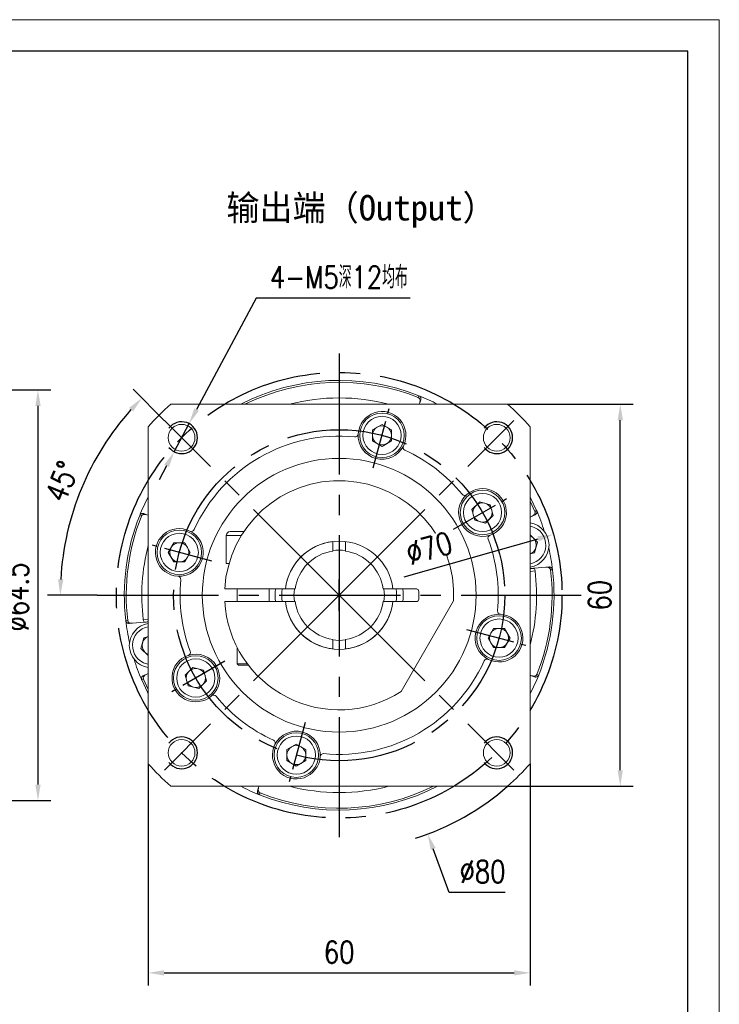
# Model space of a CAD drawing. Header units: millimetres. Extents: x 889 to 1305, y 1037 to 1331.
# Tile 10 of 10: x 1195 to 1305, y 1176 to 1331. Entities that reach past the tile are written whole.
import ezdxf

# ---------------------------------------------------------------- set-up
doc = ezdxf.new("R2010")
doc.units = ezdxf.units.MM
doc.set_wipeout_variables(frame=1)
doc.header["$PDSIZE"] = -5
doc.linetypes.add('CENTER2', pattern=[28.575, 19.05, -3.175, 3.175, -3.175])
doc.layers.get('0').update_dxf_attribs({"lineweight": 18})
doc.layers.get('Defpoints').update_dxf_attribs({"lineweight": 18})
for name, color, linetype in [('1轮廓实线层', 7, 'Continuous'), ('2细线层', 4, 'Continuous'), ('3中心线层', 1, 'CENTER2'), ('7标注层', 4, 'Continuous')]:
    doc.layers.add(name, color=color, linetype=linetype)
doc.layers.add('SLD-0', color=7, linetype='Continuous', lineweight=18)
doc.layers.add('尺寸线', color=7, linetype='Continuous', lineweight=18)
doc.styles.add('TH_GBDIM', font='romans.shx', dxfattribs={"width": 0.8, "bigfont": 'gbcbig.shx'})
doc.styles.add('工程字', font='txt')
doc.dimstyles.new('TH_GBDIM', dxfattribs={"dimtxt": 3.5, "dimasz": 2.5, "dimexe": 2, "dimexo": 0, "dimgap": 1.5, "dimtad": 1, "dimdec": 1, "dimdsep": 46, "dimtxsty": 'TH_GBDIM', "dimcen": 2.5, "dimclrd": 130, "dimclre": 130, "dimclrt": 3, "dimadec": 0, "dimazin": 2, "dimtfac": 0.714286, "dimtdec": 1, "dimtmove": 0, "dimatfit": 3, "dimfxl": 1, "dimtzin": 0, "dimlwd": -1, "dimlwe": -1, "dimarcsym": 0})

# ---------------------------------------------------------------- blocks, each defined once
blk = doc.blocks.new('*D8')
at = {"layer": '7标注层', "color": 130}
for p, q in [((1215.51, 1213.78), (1215.51, 1178.92)), ((1275.51, 1213.78), (1275.51, 1178.92)), ((1218.01, 1180.92), (1273.01, 1180.92))]:
    blk.add_line(p, q, dxfattribs=at)
for points in [[(1218.01, 1181.34), (1218.01, 1180.51), (1215.51, 1180.92)], [(1273.01, 1180.51), (1273.01, 1181.34), (1275.51, 1180.92)]]:
    blk.add_solid(points, dxfattribs=at)
at = {"layer": 'Defpoints', "color": 0}
for p in [(1215.51, 1213.78), (1275.51, 1213.78), (1275.51, 1180.92)]:
    blk.add_point(p, dxfattribs=at)
at = {"layer": '7标注层', "color": 3, "insert": (1245.51, 1184.17), "char_height": 3.5, "attachment_point": 5, "style": 'TH_GBDIM'}
blk.add_mtext('60', dxfattribs=at)
blk = doc.blocks.new('*D9')
at = {"layer": '7标注层', "color": 130}
for p, q in [((1271.97, 1270.24), (1291.67, 1270.24)), ((1289.67, 1212.74), (1289.67, 1267.74)), ((1271.97, 1210.24), (1291.67, 1210.24))]:
    blk.add_line(p, q, dxfattribs=at)
for points in [[(1290.08, 1267.74), (1289.25, 1267.74), (1289.67, 1270.24)], [(1289.25, 1212.74), (1290.08, 1212.74), (1289.67, 1210.24)]]:
    blk.add_solid(points, dxfattribs=at)
at = {"layer": 'Defpoints', "color": 0}
for p in [(1271.97, 1270.24), (1289.67, 1270.24), (1271.97, 1210.24)]:
    blk.add_point(p, dxfattribs=at)
at = {"layer": '7标注层', "color": 3, "insert": (1286.42, 1240.24), "char_height": 3.5, "attachment_point": 5, "rotation": 90, "style": 'TH_GBDIM'}
blk.add_mtext('60', dxfattribs=at)
blk = doc.blocks.new('*D10')
at = {"layer": '7标注层', "color": 130}
for p, q in [((1218.05, 1267.7), (1213.13, 1272.63)), ((1207.51, 1240.24), (1199.71, 1240.24))]:
    blk.add_line(p, q, dxfattribs=at)
blk.add_arc((1245.51, 1240.24), 43.81, 138.2704, 176.7296, dxfattribs=at)
for points in [[(1213.13, 1269.11), (1212.52, 1269.68), (1214.54, 1271.22)], [(1201.36, 1242.75), (1202.2, 1242.73), (1201.71, 1240.24)]]:
    blk.add_solid(points, dxfattribs=at)
at = {"layer": 'Defpoints', "color": 0}
for p in [(1218.05, 1267.7), (1207.58, 1262.14), (1207.51, 1240.24), (1245.51, 1240.24), (1283.51, 1240.24)]:
    blk.add_point(p, dxfattribs=at)
at = {"layer": '7标注层', "color": 3, "insert": (1201.99, 1258.12), "char_height": 3.5, "attachment_point": 5, "rotation": 67.6621, "style": 'TH_GBDIM'}
blk.add_mtext('45%%d', dxfattribs=at)
blk = doc.blocks.new('*D11')
at = {"layer": '7标注层', "color": 130}
for p, q in [((1232.45, 1286.91), (1223.12, 1269.4)), ((1256.65, 1286.91), (1232.45, 1286.91)), ((1219.59, 1262.78), (1221.94, 1267.2)), ((1218.41, 1260.58), (1217.24, 1258.37))]:
    blk.add_line(p, q, dxfattribs=at)
for points in [[(1222.75, 1269.6), (1223.48, 1269.21), (1221.94, 1267.2)], [(1218.78, 1260.38), (1218.05, 1260.77), (1219.59, 1262.78)]]:
    blk.add_solid(points, dxfattribs=at)
at = {"layer": 'Defpoints', "color": 0}
for p in [(1221.94, 1267.2), (1219.59, 1262.78)]:
    blk.add_point(p, dxfattribs=at)
at = {"layer": '7标注层', "color": 3, "insert": (1245.47, 1290.2), "char_height": 3.5, "attachment_point": 5, "style": 'TH_GBDIM'}
blk.add_mtext('4-M5深12均布{}', dxfattribs=at)
blk = doc.blocks.new('*D12')
at = {"layer": '7标注层', "color": 130}
for p, q in [((1245.51, 1237.74), (1245.51, 1242.74)), ((1243.01, 1240.24), (1248.01, 1240.24)), ((1262.81, 1193.57), (1260.28, 1200.39)), ((1271.58, 1193.57), (1262.81, 1193.57))]:
    blk.add_line(p, q, dxfattribs=at)
blk.add_arc((1245.51, 1240.24), 40, 287.471, 311.4096, dxfattribs=at)
blk.add_solid([(1260.67, 1200.53), (1259.89, 1200.25), (1259.42, 1202.73)], dxfattribs=at)
at = {"layer": 'Defpoints', "color": 0}
for p in [(1231.61, 1277.75), (1259.42, 1202.73)]:
    blk.add_point(p, dxfattribs=at)
at = {"layer": '7标注层', "color": 3, "insert": (1268.04, 1196.82), "char_height": 3.5, "attachment_point": 5, "style": 'TH_GBDIM'}
blk.add_mtext('{∅80}{}{}', dxfattribs=at)
blk = doc.blocks.new('*D28')
at = {"layer": '7标注层', "color": 130}
for p, q in [((1128.13, 1272.49), (1200.2, 1272.49)), ((1198.2, 1269.99), (1198.2, 1210.49)), ((1128.13, 1207.99), (1200.2, 1207.99))]:
    blk.add_line(p, q, dxfattribs=at)
for points in [[(1198.62, 1269.99), (1197.79, 1269.99), (1198.2, 1272.49)], [(1197.79, 1210.49), (1198.62, 1210.49), (1198.2, 1207.99)]]:
    blk.add_solid(points, dxfattribs=at)
at = {"layer": 'Defpoints', "color": 0}
for p in [(1128.13, 1272.49), (1128.13, 1207.99), (1198.2, 1207.99)]:
    blk.add_point(p, dxfattribs=at)
at = {"layer": '7标注层', "color": 3, "insert": (1194.95, 1239.96), "char_height": 3.5, "attachment_point": 5, "rotation": 90, "style": 'TH_GBDIM'}
blk.add_mtext('{%%c64.5}{}{}', dxfattribs=at)
blk = doc.blocks.new('*D29')
at = {"layer": '7标注层', "color": 130}
blk.add_line((1255.7, 1243.13), (1276.78, 1249.12), dxfattribs=at)
blk.add_solid([(1276.89, 1248.72), (1276.66, 1249.52), (1279.18, 1249.8)], dxfattribs=at)
at = {"layer": 'Defpoints', "color": 0}
for p in [(1279.18, 1249.8), (1211.85, 1230.68)]:
    blk.add_point(p, dxfattribs=at)
at = {"layer": '7标注层', "color": 3, "insert": (1259.65, 1247.63), "char_height": 3.5, "attachment_point": 5, "rotation": 15.8551, "style": 'TH_GBDIM'}
blk.add_mtext('∅70', dxfattribs=at)

msp = doc.modelspace()

# ---------------------------------------------------------------- linework, layer by layer
at = {"color": 7, "linetype": 'Continuous', "lineweight": 15}
for p, q in [((1257.942773, 1271.296166), (1258.045337, 1271.57825)), ((1258.045337, 1271.57825), (1258.049663, 1271.57652)), ((1219.05673, 1270.240826), (1271.971756, 1270.240826)), ((1258.078855, 1270.240826), (1258.160271, 1270.464513)), ((1258.333799, 1270.941278), (1258.160271, 1270.464513)), ((1250.743538, 1266.220923), (1252.243538, 1267.086948)), ((1252.243538, 1267.086948), (1253.743538, 1266.220923)), ((1215.514243, 1213.783313), (1215.514243, 1266.698339)), ((1250.743538, 1264.488872), (1250.743538, 1266.220923)), ((1253.743538, 1266.220923), (1253.743538, 1264.488872)), ((1275.514243, 1266.698339), (1275.514243, 1213.783313)), ((1252.243538, 1263.622846), (1250.743538, 1264.488872)), ((1253.743538, 1264.488872), (1252.243538, 1263.622846)), ((1266.357871, 1253.689113), (1267.582616, 1254.913858)), ((1267.582616, 1254.913858), (1269.255648, 1254.465571)), ((1269.255648, 1254.465571), (1269.703936, 1252.792538)), ((1276.261982, 1253.411969), (1275.514243, 1255.03618)), ((1214.813791, 1253.060382), (1215.290555, 1252.886854)), ((1215.514243, 1252.805438), (1215.290555, 1252.886854)), ((1266.806158, 1252.016081), (1266.357871, 1253.689113)), ((1276.287536, 1252.884528), (1275.82771, 1252.670108)), ((1276.261982, 1253.411969), (1276.53397, 1253.53891)), ((1276.53397, 1253.53891), (1276.535805, 1253.534627)), ((1214.176818, 1252.771919), (1214.178548, 1252.776246)), ((1214.458903, 1252.669356), (1214.176818, 1252.771919)), ((1268.479191, 1251.567793), (1266.806158, 1252.016081)), ((1269.703936, 1252.792538), (1268.479191, 1251.567793)), ((1275.514243, 1252.523936), (1275.82771, 1252.670108)), ((1228.389243, 1250.240826), (1230.547613, 1250.240826)), ((1275.751438, 1251.032584), (1275.514243, 1251.085941)), ((1218.668121, 1246.970121), (1219.534146, 1248.470121)), ((1219.534146, 1248.470121), (1221.266197, 1248.470121)), ((1221.266197, 1248.470121), (1222.132222, 1246.970121)), ((1227.764243, 1249.615826), (1227.764243, 1245.240826)), ((1230.148392, 1249.615826), (1227.764243, 1249.615826)), ((1244.514243, 1248.681797), (1244.514243, 1248.379622)), ((1244.514243, 1248.379622), (1244.514243, 1247.7519)), ((1246.514243, 1248.379622), (1246.514243, 1248.681797)), ((1246.514243, 1247.7519), (1246.514243, 1248.379622)), ((1275.514243, 1249.716865), (1276.648013, 1248.583094)), ((1276.648013, 1248.583094), (1276.199725, 1246.910062)), ((1219.534146, 1245.470121), (1218.668121, 1246.970121)), ((1222.132222, 1246.970121), (1221.266197, 1245.470121)), ((1276.199725, 1246.910062), (1275.514243, 1246.726387)), ((1221.266197, 1245.470121), (1219.534146, 1245.470121)), ((1228.222626, 1245.240826), (1227.764243, 1245.240826)), ((1275.514243, 1243.97946), (1276.276289, 1244.074427)), ((1277.981116, 1244.633485), (1276.16861, 1244.474911)), ((1277.981116, 1244.633485), (1278.486547, 1244.677705)), ((1279.027156, 1244.23421), (1278.728138, 1244.208151)), ((1279.026605, 1244.238837), (1279.027156, 1244.23421)), ((1228.042838, 1241.240826), (1227.542042, 1241.240826)), ((1236.771246, 1241.240826), (1228.042838, 1241.240826)), ((1229.514243, 1241.240826), (1229.514243, 1239.240826)), ((1234.514243, 1239.240826), (1234.514243, 1241.240826)), ((1237.073271, 1241.240826), (1236.771246, 1241.240826)), ((1237.375447, 1241.240826), (1237.073271, 1241.240826)), ((1238.003169, 1241.240826), (1237.375447, 1241.240826)), ((1253.653039, 1241.240826), (1253.025317, 1241.240826)), ((1253.955214, 1241.240826), (1253.653039, 1241.240826)), ((1254.25724, 1241.240826), (1253.955214, 1241.240826)), ((1257.614243, 1241.240826), (1254.25724, 1241.240826)), ((1257.22184, 1241.23816), (1257.3473, 1241.230145)), ((1257.3473, 1241.230145), (1257.707429, 1241.22982)), ((1258.014243, 1239.640826), (1258.014243, 1240.840826)), ((1227.542042, 1239.240826), (1228.042838, 1239.240826)), ((1228.042838, 1239.240826), (1236.771246, 1239.240826)), ((1236.771246, 1239.240826), (1237.073271, 1239.240826)), ((1237.073271, 1239.240826), (1237.375447, 1239.240826)), ((1237.375447, 1239.240826), (1238.003169, 1239.240826)), ((1253.025317, 1239.240826), (1253.653039, 1239.240826)), ((1253.653039, 1239.240826), (1253.955214, 1239.240826)), ((1253.955214, 1239.240826), (1254.25724, 1239.240826)), ((1254.25724, 1239.240826), (1257.614243, 1239.240826)), ((1263.493755, 1239.382254), (1255.247544, 1225.099397)), ((1212.001329, 1236.247441), (1212.300348, 1236.273501)), ((1212.001881, 1236.242814), (1212.001329, 1236.247441)), ((1213.047369, 1235.848166), (1212.541938, 1235.803947)), ((1213.047369, 1235.848166), (1214.859876, 1236.00674)), ((1215.514243, 1236.502191), (1214.752196, 1236.407224)), ((1268.896263, 1233.511531), (1269.762289, 1235.011531)), ((1269.762289, 1235.011531), (1271.49434, 1235.011531)), ((1271.49434, 1235.011531), (1272.360365, 1233.511531)), ((1214.380473, 1231.898557), (1214.82876, 1233.57159)), ((1214.82876, 1233.57159), (1215.514243, 1233.755264)), ((1269.762289, 1232.011531), (1268.896263, 1233.511531)), ((1272.360365, 1233.511531), (1271.49434, 1232.011531)), ((1215.514243, 1230.764787), (1214.380473, 1231.898557)), ((1229.514243, 1231.994614), (1229.514243, 1229.440826)), ((1244.514243, 1232.729751), (1244.514243, 1232.10203)), ((1244.514243, 1232.10203), (1244.514243, 1231.799854)), ((1246.514243, 1232.10203), (1246.514243, 1232.729751)), ((1246.514243, 1231.799854), (1246.514243, 1232.10203)), ((1271.49434, 1232.011531), (1269.762289, 1232.011531)), ((1215.277048, 1229.449067), (1215.514243, 1229.39571)), ((1221.32455, 1227.689113), (1222.549295, 1228.913858)), ((1222.549295, 1228.913858), (1224.222327, 1228.465571)), ((1224.222327, 1228.465571), (1224.670615, 1226.792538)), ((1229.514243, 1229.440826), (1229.714243, 1229.240826)), ((1229.514243, 1229.440826), (1231.114243, 1229.440826)), ((1231.266436, 1229.240826), (1229.714243, 1229.240826)), ((1214.494516, 1226.942742), (1214.49268, 1226.947024)), ((1214.766503, 1227.069682), (1214.494516, 1226.942742)), ((1214.74095, 1227.597123), (1215.200776, 1227.811544)), ((1214.766503, 1227.069682), (1215.514243, 1225.445472)), ((1215.514243, 1227.957716), (1215.200776, 1227.811544)), ((1221.772837, 1226.016081), (1221.32455, 1227.689113)), ((1224.670615, 1226.792538), (1223.44587, 1225.567793)), ((1275.514243, 1227.676213), (1275.73793, 1227.594798)), ((1276.214695, 1227.42127), (1275.73793, 1227.594798)), ((1276.569583, 1227.812296), (1276.851668, 1227.709732)), ((1276.851668, 1227.709732), (1276.849937, 1227.705406)), ((1223.44587, 1225.567793), (1221.772837, 1226.016081)), ((1237.284948, 1215.99278), (1238.784948, 1216.858805)), ((1237.284948, 1214.260729), (1237.284948, 1215.99278)), ((1238.784948, 1216.858805), (1240.284948, 1215.99278)), ((1240.284948, 1215.99278), (1240.284948, 1214.260729)), ((1238.784948, 1213.394703), (1237.284948, 1214.260729)), ((1240.284948, 1214.260729), (1238.784948, 1213.394703)), ((1271.971756, 1210.240826), (1219.05673, 1210.240826)), ((1232.694687, 1209.540374), (1232.868215, 1210.017138)), ((1232.94963, 1210.240826), (1232.868215, 1210.017138)), ((1232.983149, 1208.903401), (1232.978823, 1208.905131)), ((1233.085713, 1209.185486), (1232.983149, 1208.903401))]:
    msp.add_line(p, q, dxfattribs=at)
at = {"color": 7, "linetype": 'Continuous', "lineweight": 15, "flags": 128}
for points in [[(1275.514243, 1255.702472), (1275.644716, 1255.446651), (1276.53397, 1253.53891)], [(1215.514243, 1224.77918), (1215.38377, 1225.035001), (1214.494516, 1226.942742)]]:
    msp.add_lwpolyline(points, dxfattribs=at)
at = {"color": 7, "linetype": 'Continuous', "lineweight": 15}
for centre, radius in [((1252.243538, 1265.354897), 3.5), ((1252.243538, 1265.354897), 3), ((1220.765505, 1264.989563), 2.1), ((1270.26298, 1264.989563), 2.1), ((1245.514243, 1240.240826), 21.5), ((1268.030903, 1253.240826), 3.5), ((1268.030903, 1253.240826), 3), ((1220.400171, 1246.970121), 3.5), ((1220.400171, 1246.970121), 3), ((1270.628314, 1233.511531), 3.5), ((1270.628314, 1233.511531), 3), ((1222.997582, 1227.240826), 3.5), ((1222.997582, 1227.240826), 3), ((1220.765505, 1215.492088), 2.1), ((1238.784948, 1215.126754), 3.5), ((1238.784948, 1215.126754), 3), ((1270.26298, 1215.492088), 2.1)]:
    msp.add_circle(centre, radius, dxfattribs=at)
for centre, radius, start, end in [((1245.514243, 1240.240826), 33.75, 68.20470024, 117.26604445), ((1245.514243, 1240.240826), 33.45, 68.1884215, 116.25152275), ((1245.514243, 1240.240826), 33.75, 62.73395555, 68.1967904), ((1245.514243, 1240.240826), 40, 131.40962211, 138.59037789), ((1245.514243, 1240.240826), 31, 75.4074494, 104.5925506), ((1245.514243, 1240.240826), 40, 41.40962211, 48.59037789), ((1252.243538, 1265.354897), 3.75, 333.56555596, 176.43444404), ((1252.243538, 1265.354897), 1.5, 60, 120), ((1245.514243, 1240.240826), 25, 84.40190101, 155.59809899), ((1248.001765, 1265.619207), 0.5, 264.40190101, 356.43444404), ((1252.243538, 1265.354897), 3.75, 176.43444404, 333.56555596), ((1252.243538, 1265.354897), 1.5, 120, 180), ((1252.243538, 1265.354897), 1.5, 180, 240), ((1252.243538, 1265.354897), 1.5, 0, 60), ((1252.243538, 1265.354897), 1.5, 300, 0), ((1252.243538, 1265.354897), 1.5, 240, 300), ((1256.049176, 1263.46291), 0.5, 153.56555596, 245.59809899), ((1245.514243, 1240.240826), 25, 39.40190101, 65.59809899), ((1245.514243, 1240.240826), 18, 357.26604445, 176.81526146), ((1268.030903, 1253.240826), 3.75, 131.43444404, 288.56555596), ((1265.218412, 1256.427108), 0.5, 219.40190101, 311.43444404), ((1268.030903, 1253.240826), 3.75, 288.56555596, 131.43444404), ((1245.514243, 1240.240826), 33.75, 152.73395555, 158.1967904), ((1268.030903, 1253.240826), 1.5, 75, 135), ((1268.030903, 1253.240826), 1.5, 15, 75), ((1268.030903, 1253.240826), 1.5, 135, 195), ((1268.030903, 1253.240826), 1.5, 315, 15), ((1245.514243, 1240.240826), 33.75, 17.31999679, 23.1967904), ((1245.514243, 1240.240826), 33.75, 158.20470024, 186.79529976), ((1245.514243, 1240.240826), 33.45, 158.1884215, 186.8115785), ((1268.030903, 1253.240826), 1.5, 195, 255), ((1268.030903, 1253.240826), 1.5, 255, 315), ((1274.974981, 1248.134807), 3.5, 278.86314989, 81.13685011), ((1220.400171, 1246.970121), 3.75, 63.56555596, 266.43444404), ((1220.400171, 1246.970121), 3.75, 266.43444404, 63.56555596), ((1222.292159, 1250.775759), 0.5, 243.56555596, 335.59809899), ((1228.389243, 1249.615826), 0.625, 90, 180), ((1274.974981, 1248.134807), 3, 280.35543712, 75), ((1220.400171, 1246.970121), 1.5, 90, 150), ((1220.400171, 1246.970121), 1.5, 30, 90), ((1245.514243, 1240.240826), 8.5, 6.75632703, 173.24367297), ((1245.514243, 1240.240826), 8.5, 96.75632703, 173.24367297), ((1269.384059, 1249.211996), 0.5, 108.56555596, 200.59809899), ((1245.514243, 1240.240826), 25, 354.40190101, 20.59809899), ((1274.974981, 1248.134807), 1.5, 45, 68.93000409), ((1274.974981, 1248.134807), 1.5, 345, 45), ((1245.514243, 1240.240826), 31, 165.4074494, 187.10364267), ((1220.400171, 1246.970121), 1.5, 150, 210), ((1220.400171, 1246.970121), 1.5, 330, 30), ((1245.514243, 1240.240826), 7, 98.2132107, 171.7867893), ((1245.514243, 1240.240826), 7.1, 81.90325023, 98.09674977), ((1245.514243, 1240.240826), 7, 8.2132107, 81.7867893), ((1274.974981, 1248.134807), 1.5, 291.06999591, 345), ((1245.514243, 1240.240826), 33.75, 6.8032096, 12.68000321), ((1220.400171, 1246.970121), 1.5, 210, 270), ((1220.400171, 1246.970121), 1.5, 270, 330), ((1245.514243, 1240.240826), 31, 345.4074494, 7.10364267), ((1274.787803, 1243.88893), 1.5, 7.10364267, 22.99519141), ((1245.514243, 1240.240826), 33.45, 338.1884215, 6.8115785), ((1245.514243, 1240.240826), 33.75, 338.20470024, 6.79529976), ((1220.135862, 1242.728348), 0.5, 354.40190101, 86.43444404), ((1245.514243, 1240.240826), 25, 174.40190101, 200.59809899), ((1245.514243, 1240.240826), 10.05, 174.28947777, 185.71052223), ((1245.514243, 1240.240826), 9, 173.62062979, 186.37937021), ((1245.514243, 1240.240826), 7.1, 171.90325023, 188.09674977), ((1245.514243, 1240.240826), 7.1, 351.90325023, 8.09674977), ((1245.514243, 1240.240826), 9, 353.62062979, 6.37937021), ((1245.514243, 1240.240826), 10.05, 354.28947777, 5.71052223), ((1257.614243, 1240.840826), 0.4, 0, 90), ((1245.514243, 1240.240826), 18, 183.18473854, 302.73395555), ((1245.514243, 1240.240826), 8.5, 186.75632703, 353.24367297), ((1245.514243, 1240.240826), 8.5, 186.75632703, 263.24367297), ((1245.514243, 1240.240826), 7, 188.2132107, 261.7867893), ((1245.514243, 1240.240826), 7, 278.2132107, 351.7867893), ((1245.514243, 1240.240826), 8.5, 276.75632703, 353.24367297), ((1257.614243, 1239.640826), 0.4, 270, 0), ((1270.892624, 1237.753304), 0.5, 174.40190101, 266.43444404), ((1245.514243, 1240.240826), 33.75, 186.8032096, 192.68000321), ((1216.240683, 1236.592721), 1.5, 187.10364267, 202.99519141), ((1270.628314, 1233.511531), 3.75, 86.43444404, 243.56555596), ((1270.628314, 1233.511531), 3.75, 243.56555596, 86.43444404), ((1216.053505, 1232.346845), 3.5, 98.86314989, 261.13685011), ((1216.053505, 1232.346845), 3, 100.35543712, 255), ((1270.628314, 1233.511531), 1.5, 90, 150), ((1270.628314, 1233.511531), 1.5, 30, 90), ((1216.053505, 1232.346845), 1.5, 111.06999591, 165), ((1245.514243, 1240.240826), 7.1, 261.90325023, 278.09674977), ((1270.628314, 1233.511531), 1.5, 150, 210), ((1270.628314, 1233.511531), 1.5, 210, 270), ((1270.628314, 1233.511531), 1.5, 270, 330), ((1270.628314, 1233.511531), 1.5, 330, 30), ((1216.053505, 1232.346845), 1.5, 165, 225), ((1216.053505, 1232.346845), 1.5, 225, 248.93000409), ((1221.644427, 1231.269656), 0.5, 288.56555596, 20.59809899), ((1245.514243, 1240.240826), 33.75, 197.31999679, 203.1967904), ((1222.997582, 1227.240826), 3.75, 108.56555596, 311.43444404), ((1222.997582, 1227.240826), 3.75, 311.43444404, 108.56555596), ((1245.514243, 1240.240826), 25, 264.40190101, 335.59809899), ((1268.736327, 1229.705892), 0.5, 63.56555596, 155.59809899), ((1222.997582, 1227.240826), 1.5, 135, 195), ((1222.997582, 1227.240826), 1.5, 75, 135), ((1222.997582, 1227.240826), 1.5, 15, 75), ((1222.997582, 1227.240826), 1.5, 195, 255), ((1222.997582, 1227.240826), 1.5, 315, 15), ((1245.514243, 1240.240826), 33.75, 332.73395555, 338.1967904), ((1222.997582, 1227.240826), 1.5, 255, 315), ((1225.810074, 1224.054544), 0.5, 39.40190101, 131.43444404), ((1245.514243, 1240.240826), 25, 219.40190101, 245.59809899), ((1238.784948, 1215.126754), 3.75, 356.43444404, 153.56555596), ((1234.979309, 1217.018742), 0.5, 333.56555596, 65.59809899), ((1238.784948, 1215.126754), 3.75, 153.56555596, 356.43444404), ((1238.784948, 1215.126754), 1.5, 120, 180), ((1238.784948, 1215.126754), 1.5, 60, 120), ((1238.784948, 1215.126754), 1.5, 0, 60), ((1238.784948, 1215.126754), 1.5, 180, 240), ((1238.784948, 1215.126754), 1.5, 300, 0), ((1243.026721, 1214.862444), 0.5, 84.40190101, 176.43444404), ((1245.514243, 1240.240826), 40, 221.40962211, 228.59037789), ((1238.784948, 1215.126754), 1.5, 240, 300), ((1245.514243, 1240.240826), 40, 311.40962211, 318.59037789), ((1245.514243, 1240.240826), 33.75, 242.73395555, 248.1967904), ((1245.514243, 1240.240826), 33.75, 248.20470024, 297.26604445), ((1245.514243, 1240.240826), 33.45, 248.1884215, 296.25152275), ((1245.514243, 1240.240826), 31, 255.4074494, 284.5925506)]:
    msp.add_arc(centre, radius, start, end, dxfattribs=at)
for points, knots in [([(1258.333799, 1270.941278), (1258.334354, 1270.942818), (1258.348991, 1270.98344), (1258.369941, 1271.079783), (1258.35896, 1271.230464), (1258.296003, 1271.379103), (1258.192355, 1271.503317), (1258.097247, 1271.552109), (1258.049663, 1271.57652)], [0, 0, 0, 0, 0.0066540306, 0.175453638, 0.3963878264, 0.6021190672, 0.8009315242, 1, 1, 1, 1]), ([(1258.160271, 1270.464513), (1258.188349, 1270.570342), (1258.23607, 1270.750203), (1258.201772, 1270.993934), (1258.125441, 1271.155342), (1258.034274, 1271.251628), (1257.968354, 1271.283714), (1257.942773, 1271.296166)], [0, 0, 0, 0, 0.3459909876, 0.5880279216, 0.7670588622, 0.9096020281, 1, 1, 1, 1]), ([(1214.813791, 1253.060382), (1214.81225, 1253.060937), (1214.771629, 1253.075573), (1214.675285, 1253.096524), (1214.524604, 1253.085543), (1214.375966, 1253.022586), (1214.251751, 1252.918938), (1214.20296, 1252.82383), (1214.178548, 1252.776246)], [0, 0, 0, 0, 0.0066540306, 0.175453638, 0.3963878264, 0.6021190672, 0.8009315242, 1, 1, 1, 1]), ([(1215.290555, 1252.886854), (1215.184726, 1252.914932), (1215.004865, 1252.962653), (1214.761135, 1252.928355), (1214.599727, 1252.852024), (1214.503441, 1252.760857), (1214.471355, 1252.694937), (1214.458903, 1252.669356)], [0, 0, 0, 0, 0.3459909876, 0.5880279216, 0.7670588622, 0.9096020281, 1, 1, 1, 1]), ([(1275.82771, 1252.670108), (1275.922396, 1252.725086), (1276.083321, 1252.818523), (1276.231412, 1253.015119), (1276.29157, 1253.183226), (1276.29519, 1253.315776), (1276.271266, 1253.385076), (1276.261982, 1253.411969)], [0, 0, 0, 0, 0.3459909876, 0.5880279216, 0.7670588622, 0.9096020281, 1, 1, 1, 1]), ([(1276.287536, 1252.884528), (1276.289018, 1252.885225), (1276.328091, 1252.903599), (1276.41103, 1252.95691), (1276.509813, 1253.071222), (1276.570399, 1253.220843), (1276.584942, 1253.381966), (1276.552191, 1253.483719), (1276.535805, 1253.534627)], [0, 0, 0, 0, 0.0066540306, 0.175453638, 0.3963878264, 0.6021190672, 0.8009315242, 1, 1, 1, 1]), ([(1244.514243, 1247.169029), (1244.514243, 1247.254091), (1244.514243, 1247.448468), (1244.514243, 1247.642679), (1244.514243, 1247.7519)], [0, 0, 0, 0, 0.4376156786, 1, 1, 1, 1]), ([(1246.514243, 1247.7519), (1246.514243, 1247.642679), (1246.514243, 1247.448468), (1246.514243, 1247.254091), (1246.514243, 1247.169029)], [0, 0, 0, 0, 0.5623843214, 1, 1, 1, 1]), ([(1275.514243, 1244.417662), (1275.564849, 1244.422089), (1275.720781, 1244.435731), (1275.958676, 1244.456544), (1276.12926, 1244.471469), (1276.16861, 1244.474911)], [0, 0, 0, 0, 0.2698806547, 0.8315787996, 1, 1, 1, 1]), ([(1278.728138, 1244.208151), (1278.717647, 1244.25239), (1278.696721, 1244.34064), (1278.598072, 1244.464001), (1278.432218, 1244.575773), (1278.211886, 1244.639403), (1278.051909, 1244.635301), (1277.981116, 1244.633485)], [0, 0, 0, 0, 0.1434546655, 0.286169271, 0.4908216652, 0.7746782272, 1, 1, 1, 1]), ([(1279.026605, 1244.238837), (1279.015341, 1244.291118), (1278.992828, 1244.395614), (1278.899672, 1244.527879), (1278.772393, 1244.627161), (1278.629688, 1244.676767), (1278.531205, 1244.681466), (1278.488179, 1244.677842), (1278.486547, 1244.677705)], [0, 0, 0, 0, 0.1990684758, 0.3978809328, 0.6036121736, 0.824546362, 0.9933459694, 1, 1, 1, 1]), ([(1238.003169, 1241.240826), (1238.11239, 1241.240826), (1238.3066, 1241.240826), (1238.500977, 1241.240826), (1238.58604, 1241.240826)], [0, 0, 0, 0, 0.5623843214, 1, 1, 1, 1]), ([(1252.442446, 1241.240826), (1252.527508, 1241.240826), (1252.721885, 1241.240826), (1252.916096, 1241.240826), (1253.025317, 1241.240826)], [0, 0, 0, 0, 0.4376156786, 1, 1, 1, 1]), ([(1238.58604, 1239.240826), (1238.500977, 1239.240826), (1238.3066, 1239.240826), (1238.11239, 1239.240826), (1238.003169, 1239.240826)], [0, 0, 0, 0, 0.4376156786, 1, 1, 1, 1]), ([(1253.025317, 1239.240826), (1252.916096, 1239.240826), (1252.721885, 1239.240826), (1252.527508, 1239.240826), (1252.442446, 1239.240826)], [0, 0, 0, 0, 0.5623843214, 1, 1, 1, 1]), ([(1212.001881, 1236.242814), (1212.013145, 1236.190533), (1212.035658, 1236.086038), (1212.128814, 1235.953772), (1212.256093, 1235.85449), (1212.398798, 1235.804884), (1212.497281, 1235.800185), (1212.540306, 1235.80381), (1212.541938, 1235.803947)], [0, 0, 0, 0, 0.1990684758, 0.3978809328, 0.6036121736, 0.824546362, 0.9933459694, 1, 1, 1, 1]), ([(1212.300348, 1236.273501), (1212.310838, 1236.229262), (1212.331765, 1236.141012), (1212.430414, 1236.01765), (1212.596267, 1235.905879), (1212.816599, 1235.842248), (1212.976576, 1235.846351), (1213.047369, 1235.848166)], [0, 0, 0, 0, 0.1434546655, 0.286169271, 0.4908216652, 0.7746782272, 1, 1, 1, 1]), ([(1215.514243, 1236.06399), (1215.463637, 1236.059562), (1215.307705, 1236.04592), (1215.069809, 1236.025107), (1214.899226, 1236.010183), (1214.859876, 1236.00674)], [0, 0, 0, 0, 0.2698806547, 0.8315787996, 1, 1, 1, 1]), ([(1244.514243, 1232.729751), (1244.514243, 1232.838972), (1244.514243, 1233.033183), (1244.514243, 1233.22756), (1244.514243, 1233.312623)], [0, 0, 0, 0, 0.5623843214, 1, 1, 1, 1]), ([(1246.514243, 1233.312623), (1246.514243, 1233.22756), (1246.514243, 1233.033183), (1246.514243, 1232.838972), (1246.514243, 1232.729751)], [0, 0, 0, 0, 0.4376156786, 1, 1, 1, 1]), ([(1214.74095, 1227.597123), (1214.739468, 1227.596426), (1214.700395, 1227.578052), (1214.617455, 1227.524741), (1214.518672, 1227.410429), (1214.458086, 1227.260808), (1214.443544, 1227.099685), (1214.476294, 1226.997933), (1214.49268, 1226.947024)], [0, 0, 0, 0, 0.0066540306, 0.175453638, 0.3963878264, 0.6021190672, 0.8009315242, 1, 1, 1, 1]), ([(1215.200776, 1227.811544), (1215.106089, 1227.756566), (1214.945165, 1227.663128), (1214.797074, 1227.466532), (1214.736915, 1227.298426), (1214.733296, 1227.165876), (1214.757219, 1227.096576), (1214.766503, 1227.069682)], [0, 0, 0, 0, 0.3459909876, 0.5880279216, 0.7670588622, 0.9096020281, 1, 1, 1, 1]), ([(1275.73793, 1227.594798), (1275.843759, 1227.566719), (1276.02362, 1227.518999), (1276.267351, 1227.553297), (1276.428759, 1227.629628), (1276.525045, 1227.720795), (1276.557131, 1227.786714), (1276.569583, 1227.812296)], [0, 0, 0, 0, 0.3459909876, 0.5880279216, 0.7670588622, 0.9096020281, 1, 1, 1, 1]), ([(1276.214695, 1227.42127), (1276.216235, 1227.420714), (1276.256857, 1227.406078), (1276.3532, 1227.385127), (1276.503881, 1227.396108), (1276.65252, 1227.459065), (1276.776734, 1227.562713), (1276.825526, 1227.657821), (1276.849937, 1227.705406)], [0, 0, 0, 0, 0.0066540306, 0.175453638, 0.3963878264, 0.6021190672, 0.8009315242, 1, 1, 1, 1]), ([(1232.868215, 1210.017138), (1232.840136, 1209.911309), (1232.792416, 1209.731448), (1232.826714, 1209.487718), (1232.903045, 1209.32631), (1232.994212, 1209.230024), (1233.060131, 1209.197937), (1233.085713, 1209.185486)], [0, 0, 0, 0, 0.34599098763, 0.58802792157, 0.76705886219, 0.90960202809, 1, 1, 1, 1]), ([(1232.694687, 1209.540374), (1232.694132, 1209.538833), (1232.679495, 1209.498212), (1232.658544, 1209.401868), (1232.669525, 1209.251187), (1232.732482, 1209.102549), (1232.83613, 1208.978334), (1232.931238, 1208.929543), (1232.978823, 1208.905131)], [0, 0, 0, 0, 0.0066540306, 0.175453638, 0.3963878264, 0.6021190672, 0.8009315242, 1, 1, 1, 1])]:
    msp.add_open_spline(points, degree=3, knots=knots, dxfattribs=at)
at = {"layer": '2细线层'}
for centre in [(1220.765505, 1264.989563), (1270.26298, 1264.989563), (1220.765505, 1215.492088), (1270.26298, 1215.492088)]:
    msp.add_arc(centre, 2.5, 217.5, 142.5, dxfattribs=at)
at = {"layer": '3中心线层'}
for p, q in [((1245.514243, 1278.240826), (1245.514243, 1202.240826)), ((1245.514243, 1240.240826), (1218.053719, 1267.701349)), ((1245.514243, 1240.240826), (1272.974767, 1267.701349)), ((1207.514243, 1240.240826), (1283.514243, 1240.240826)), ((1245.514243, 1240.240826), (1218.053719, 1212.780302)), ((1245.514243, 1240.240826), (1272.974767, 1212.780302))]:
    msp.add_line(p, q, dxfattribs=at)
at = {"layer": '3中心线层', "ltscale": 0.4}
for p, q in [((1250.874682, 1260.246259), (1253.374199, 1269.574582)), ((1263.450623, 1250.5964), (1271.814169, 1255.425095)), ((1225.50881, 1245.601265), (1216.180486, 1248.100782)), ((1265.519676, 1234.880386), (1274.847999, 1232.380869)), ((1227.577862, 1229.885252), (1219.214316, 1225.056556)), ((1240.153803, 1220.235393), (1237.654286, 1210.907069))]:
    msp.add_line(p, q, dxfattribs=at)
at = {"layer": '3中心线层'}
for radius in [35, 26]:
    msp.add_circle((1245.514243, 1240.240826), radius, dxfattribs=at)
at = {"layer": 'SLD-0', "color": 3}
msp.add_lwpolyline([(889.247993, 1036.500647), (1305.223825, 1036.500647), (1305.223825, 1330.654985), (889.247993, 1330.654985)], close=True, dxfattribs=at)
at = {"layer": 'SLD-0', "color": 3, "lineweight": 25}
msp.add_lwpolyline([(914.008459, 1041.45274), (1300.271731, 1041.45274), (1300.271731, 1325.702892), (914.008459, 1325.702892)], close=True, dxfattribs=at)

# ---------------------------------------------------------------- texts
at = {"layer": '尺寸线', "color": 0, "linetype": 'ByBlock', "insert": (1227.792152, 1303.11724), "char_height": 4, "width": 49.88249345, "attachment_point": 1, "style": '工程字'}
msp.add_mtext('输出端（Output）\\P', dxfattribs=at)

# ---------------------------------------------------------------- dimensions: what is measured, and where the dimension line sits
at = {"layer": '7标注层'}
for p1, p2, text, override, picture, middle in [((1219.589961, 1262.783187), (1221.94105, 1267.195939), '4-M<>深12均布{}', {"dimgap": 1.5, "dimtad": 1, "dimtih": 0, "dimtoh": 1, "dimdec": 0, "dimlfac": 1, "dimpost": '<>', "dimcen": 0, "dimse1": 0, "dimse2": 0, "dimsd1": 0, "dimsd2": 0, "dimtix": 0, "dimtofl": 1, "dimatfit": 3, "dimtvp": 0.1}, '*D11', (1245.469226, 1286.911149)), ((1231.6132, 1277.747639), (1259.415285, 1202.734013), '{<>}{}{}', {"dimtih": 1, "dimtoh": 1, "dimdec": 4, "dimtofl": 0}, '*D12', (1268.044864, 1193.570503))]:
    dim = msp.add_diameter_dim_2p(p1=p1, p2=p2, text=text, dimstyle='TH_GBDIM', override=override, dxfattribs=at)
    dim.commit()
    dim.dimension.update_dxf_attribs({"geometry": picture, "text_midpoint": middle, "dimtype": 163})
dim = msp.add_linear_dim(base=(1198.203488, 1207.990826), p1=(1128.133173, 1272.490826), p2=(1128.133173, 1207.990826), angle=90, text='{%%c<>}{}{}', dimstyle='TH_GBDIM', override={"dimdec": 4}, dxfattribs=at)
dim.commit()
dim.dimension.update_dxf_attribs({"geometry": '*D28', "text_midpoint": (1198.203488, 1239.955761), "dimtype": 160})
dim = msp.add_angular_dim_2l(base=(1207.577889, 1262.14339), line1=((1207.514243, 1240.240826), (1283.514243, 1240.240826)), line2=((1245.514243, 1240.240826), (1218.053719, 1267.701349)), dimstyle='TH_GBDIM', dxfattribs=at)
dim.commit()
dim.dimension.update_dxf_attribs({"geometry": '*D10', "text_midpoint": (1204.996314, 1256.889753), "dimtype": 162})
dim = msp.add_linear_dim(base=(1289.667808, 1270.240826), p1=(1271.971756, 1210.240826), p2=(1271.971756, 1270.240826), angle=90, dimstyle='TH_GBDIM', override={"dimdec": 4}, dxfattribs=at)
dim.commit()
dim.dimension.update_dxf_attribs({"geometry": '*D9', "text_midpoint": (1289.667808, 1240.240826), "dimtype": 160})
dim = msp.add_linear_dim(base=(1275.514243, 1180.922828), p1=(1215.514243, 1213.783313), p2=(1275.514243, 1213.783313), dimstyle='TH_GBDIM', override={"dimdec": 4}, dxfattribs=at)
dim.commit()
dim.dimension.update_dxf_attribs({"geometry": '*D8', "text_midpoint": (1245.514243, 1180.922828), "dimtype": 160})

# ---------------------------------------------------------------- next in the draw order: wipeouts: each hides what was drawn before it
msp.add_wipeout([(1256.592728, 1244.738642), (1255.527227, 1248.49027), (1262.70983, 1250.530202), (1263.77533, 1246.778575)]).dxf.layer = '1轮廓实线层'

# ---------------------------------------------------------------- next in the draw order: dimensions: what is measured, and where the dimension line sits
dim = msp.add_diameter_dim_2p(p1=(1211.845791, 1230.678641), p2=(1279.182694, 1249.80301), dimstyle='TH_GBDIM', override={"dimgap": 1.5, "dimtad": 1, "dimtih": 0, "dimtoh": 0, "dimdec": 4, "dimlfac": 1, "dimse1": 0, "dimse2": 0, "dimsd1": 0, "dimsd2": 0, "dimtix": 0}, dxfattribs=at)
dim.commit()
dim.dimension.update_dxf_attribs({"geometry": '*D29', "text_midpoint": (1260.539196, 1244.508066), "dimtype": 163})

doc.saveas('drawing.dxf')
